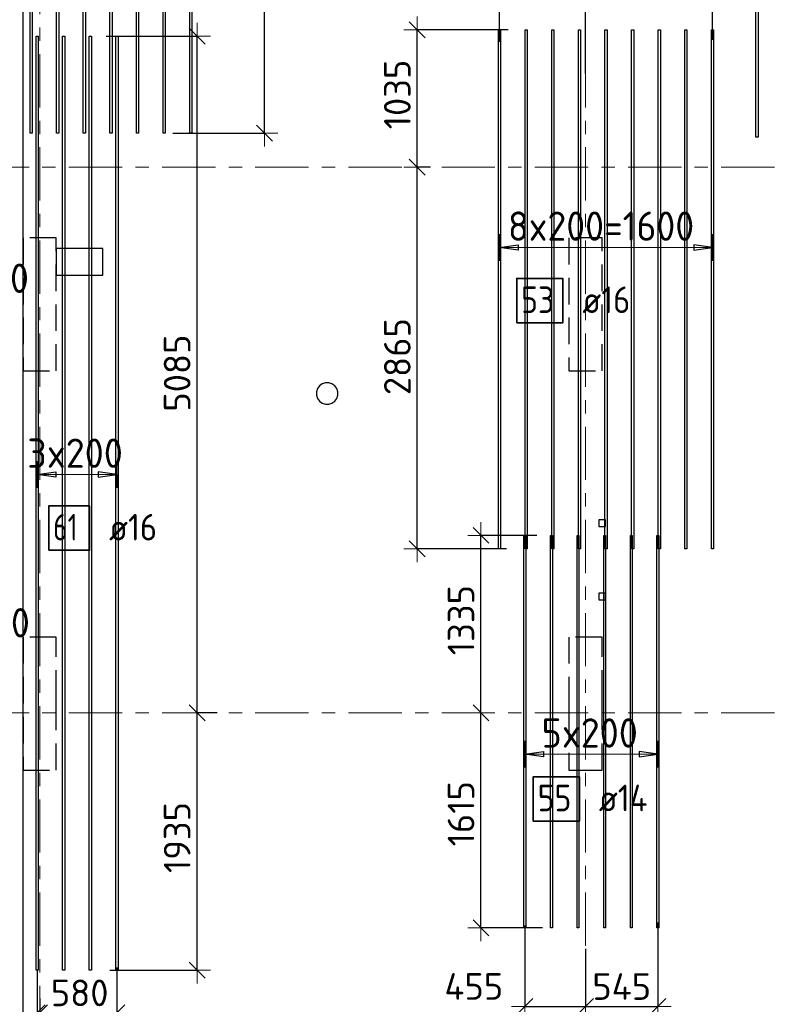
# Model space of a CAD drawing. Header units: metres. Extents: x -38 to 98, y -15 to 19.
# Tile 20 of 64: x 32.7 to 38.34, y 1.11 to 8.51. Entities that reach past the tile are written whole.
import ezdxf

# ---------------------------------------------------------------- set-up
doc = ezdxf.new("R2010")
doc.units = ezdxf.units.M
doc.header["$PDMODE"] = 65
for name, pattern in [('______11', [0.5, 0.4, -0.05, 0, -0.05]), ('______2', [0.27, 0.2, -0.07]), ('______5', [1.1, 0.8, -0.1, 0.1, -0.1])]:
    doc.linetypes.add(name, pattern=pattern)
for name, color, linetype, lineweight in [('XR$2$Осевая линия (1)', 7, '______5', 13), ('XR$3$Перекрытие (1)', 7, 'Continuous', 35), ('XR$3$Размерная линия (1)', 7, 'Continuous', 13), ('XR$5$Стена (1)', 7, 'Continuous', 35)]:
    doc.layers.add(name, color=color, linetype=linetype, lineweight=lineweight)
doc.layers.add('XR$3$Арм.стержн.Доп. Арм. верхн.зоны У', color=7, linetype='Continuous', lineweight=35, true_color=0x739641)
doc.styles.add('ISOCPEUR', font='txt')
doc.dimstyles.new('DIMSTYLE_3', dxfattribs={"dimtxt": 0.2, "dimasz": 0.2, "dimexe": 0, "dimexo": 0, "dimgap": 0.1, "dimtad": 2, "dimdec": 0, "dimlfac": 1000, "dimrnd": 5, "dimzin": 12, "dimdsep": 46, "dimtxsty": 'ISOCPEUR', "dimblk1": 'ALL_ML_STRICH', "dimblk2": 'ALL_ML_STRICH', "dimsah": 1, "dimcen": 0, "dimclrd": 7, "dimclre": 256, "dimclrt": 7, "dimadec": 0, "dimazin": 0, "dimtfac": 1, "dimtdec": 0, "dimtix": 1, "dimtmove": 2, "dimatfit": 3, "dimfxl": 0, "dimtzin": 0, "dimlwd": 0, "dimlwe": -3, "dimarcsym": 0})
doc.dimstyles.new('DIMSTYLE_6', dxfattribs={"dimtxt": 0.2, "dimasz": 0.2, "dimexe": 0, "dimexo": 0, "dimgap": 0.1, "dimtad": 0, "dimdec": 0, "dimlfac": 1000, "dimrnd": 5, "dimzin": 12, "dimdsep": 46, "dimtxsty": 'ISOCPEUR', "dimblk1": 'ALL_ML_STRICH', "dimblk2": 'ALL_ML_STRICH', "dimsah": 1, "dimcen": 0, "dimclrd": 7, "dimclre": 256, "dimclrt": 7, "dimadec": 0, "dimazin": 0, "dimtfac": 1, "dimtdec": 0, "dimtix": 1, "dimtmove": 2, "dimatfit": 3, "dimfxl": 0, "dimtvp": 1.2, "dimtzin": 0, "dimlwd": 0, "dimlwe": -3, "dimarcsym": 0})
doc.dimstyles.new('DIMSTYLE_7', dxfattribs={"dimtxt": 0.2, "dimasz": 0.2, "dimexe": 0, "dimexo": 0, "dimgap": 0.1, "dimtad": 2, "dimdec": 0, "dimlfac": 1000, "dimrnd": 5, "dimzin": 12, "dimdsep": 46, "dimtxsty": 'ISOCPEUR', "dimblk1": 'ALL_ML_STRICH', "dimblk2": 'ALL_ML_STRICH', "dimsah": 1, "dimcen": 0, "dimclrd": 7, "dimclre": 256, "dimclrt": 7, "dimadec": 0, "dimazin": 0, "dimtfac": 1, "dimtdec": 0, "dimtix": 1, "dimtmove": 2, "dimatfit": 3, "dimfxl": 0, "dimtvp": 1.2, "dimtzin": 0, "dimlwd": 0, "dimlwe": -3, "dimarcsym": 0})

# ---------------------------------------------------------------- blocks, each defined once
blk = doc.blocks.new('ALL_ML_STRICH')
at = {"color": 0, "linetype": 'ByBlock', "lineweight": -2}
for p, q in [((0, -0.5), (0, 0.5)), ((-1, 0), (0.5, 0)), ((-0.3, -0.3), (0.3, 0.3))]:
    blk.add_line(p, q, dxfattribs=at)
blk = doc.blocks.new('*D137')
at = {"layer": 'DEFPOINTS', "color": 7, "linetype": 'Continuous', "lineweight": 13, "transparency": 33554687}
for p in [(34.1002, 12.8), (33.8313, 7.6567), (34.5398, 7.6567)]:
    blk.add_point(p, dxfattribs=at)
at = {"layer": 'XR$3$Размерная линия (1)', "color": 9, "linetype": 'Continuous', "lineweight": -2, "true_color": 0xc7c7c7, "transparency": 33554687}
for p, q in [((34.1202, 12.8), (34.5398, 12.8)), ((33.8513, 7.6567), (34.5398, 7.6567))]:
    blk.add_line(p, q, dxfattribs=at)
at = {"layer": 'XR$3$Размерная линия (1)', "color": 7, "linetype": 'Continuous', "lineweight": -2, "transparency": 33554687}
blk.add_line((34.5398, 7.6567), (34.5398, 12.8), dxfattribs=at)
at = {"layer": 'XR$3$Размерная линия (1)', "color": 7, "linetype": 'Continuous', "lineweight": 13, "transparency": 33554687, "xscale": 0.2, "yscale": 0.2, "zscale": 0.2}
for p, rotation in [((34.5398, 12.8), 90), ((34.5398, 7.6567), 270)]:
    blk.add_blockref('ALL_ML_STRICH', p, dxfattribs=dict(at, rotation=rotation))
at = {"layer": 'XR$3$Размерная линия (1)', "color": 7, "linetype": 'Continuous', "lineweight": 13, "transparency": 33554687, "insert": (34.3898, 10.2484), "char_height": 0.2, "width": 0.8, "attachment_point": 5, "rotation": 90, "style": 'ISOCPEUR'}
blk.add_mtext('\\A1;{5145}', dxfattribs=at)
blk = doc.blocks.new('*D139')
at = {"layer": 'DEFPOINTS', "color": 7, "linetype": 'Continuous', "lineweight": 13, "transparency": 33554687}
for p in [(34.2025, 3.3), (33.356, 1.3663), (34.0326, 1.3663)]:
    blk.add_point(p, dxfattribs=at)
at = {"layer": 'XR$3$Размерная линия (1)', "color": 9, "linetype": 'Continuous', "lineweight": -2, "true_color": 0xc7c7c7, "transparency": 33554687}
for p, q in [((34.1825, 3.3), (34.0326, 3.3)), ((33.376, 1.3663), (34.0326, 1.3663))]:
    blk.add_line(p, q, dxfattribs=at)
at = {"layer": 'XR$3$Размерная линия (1)', "color": 7, "linetype": 'Continuous', "lineweight": -2, "transparency": 33554687}
blk.add_line((34.0326, 1.3663), (34.0326, 3.3), dxfattribs=at)
at = {"layer": 'XR$3$Размерная линия (1)', "color": 7, "linetype": 'Continuous', "lineweight": 13, "transparency": 33554687, "xscale": 0.2, "yscale": 0.2, "zscale": 0.2}
for p, rotation in [((34.0326, 3.3), 90), ((34.0326, 1.3663), 270)]:
    blk.add_blockref('ALL_ML_STRICH', p, dxfattribs=dict(at, rotation=rotation))
at = {"layer": 'XR$3$Размерная линия (1)', "color": 7, "linetype": 'Continuous', "lineweight": 13, "transparency": 33554687, "insert": (33.8826, 2.3632), "char_height": 0.2, "width": 0.8, "attachment_point": 5, "rotation": 90, "style": 'ISOCPEUR'}
blk.add_mtext('\\A1;{1935}', dxfattribs=at)
blk = doc.blocks.new('*D140')
at = {"layer": 'DEFPOINTS', "color": 7, "linetype": 'Continuous', "lineweight": 13, "transparency": 33554687}
for p in [(33.3288, 8.3863), (34.0326, 3.3), (34.2025, 3.3)]:
    blk.add_point(p, dxfattribs=at)
at = {"layer": 'XR$3$Размерная линия (1)', "color": 9, "linetype": 'Continuous', "lineweight": -2, "true_color": 0xc7c7c7, "transparency": 33554687}
for p, q in [((33.3488, 8.3863), (34.0326, 8.3863)), ((34.1825, 3.3), (34.0326, 3.3))]:
    blk.add_line(p, q, dxfattribs=at)
at = {"layer": 'XR$3$Размерная линия (1)', "color": 7, "linetype": 'Continuous', "lineweight": -2, "transparency": 33554687}
blk.add_line((34.0326, 3.3), (34.0326, 8.3863), dxfattribs=at)
at = {"layer": 'XR$3$Размерная линия (1)', "color": 7, "linetype": 'Continuous', "lineweight": 13, "transparency": 33554687, "xscale": 0.2, "yscale": 0.2, "zscale": 0.2}
for p, rotation in [((34.0326, 8.3863), 90), ((34.0326, 3.3), 270)]:
    blk.add_blockref('ALL_ML_STRICH', p, dxfattribs=dict(at, rotation=rotation))
at = {"layer": 'XR$3$Размерная линия (1)', "color": 7, "linetype": 'Continuous', "lineweight": 13, "transparency": 33554687, "insert": (33.8826, 5.8532), "char_height": 0.2, "width": 0.8, "attachment_point": 5, "rotation": 90, "style": 'ISOCPEUR'}
blk.add_mtext('\\A1;{5085}', dxfattribs=at)
blk = doc.blocks.new('*D141')
at = {"layer": 'DEFPOINTS', "color": 7, "linetype": 'Continuous', "lineweight": 13, "transparency": 33554687}
for p in [(32.8305, 1.3867), (32.85, 1.1733), (32.8305, 1.0459)]:
    blk.add_point(p, dxfattribs=at)
at = {"layer": 'XR$3$Размерная линия (1)', "color": 9, "linetype": 'Continuous', "lineweight": -2, "true_color": 0xc7c7c7, "transparency": 33554687}
for p, q in [((32.8305, 1.3667), (32.8305, 1.0459)), ((32.85, 1.1533), (32.85, 1.0459))]:
    blk.add_line(p, q, dxfattribs=at)
at = {"layer": 'XR$3$Размерная линия (1)', "color": 7, "linetype": 'Continuous', "lineweight": -2, "transparency": 33554687}
blk.add_line((32.8305, 1.0459), (32.85, 1.0459), dxfattribs=at)
at = {"layer": 'XR$3$Размерная линия (1)', "color": 7, "linetype": 'Continuous', "lineweight": 13, "transparency": 33554687, "xscale": 0.2, "yscale": 0.2, "zscale": 0.2}
blk.add_blockref('ALL_ML_STRICH', (32.85, 1.0459), dxfattribs=at)
at = {"layer": 'XR$3$Размерная линия (1)', "color": 7, "linetype": 'Continuous', "lineweight": 13, "transparency": 33554687, "xscale": 0.2, "yscale": 0.2, "zscale": 0.2, "rotation": 180}
blk.add_blockref('ALL_ML_STRICH', (32.8305, 1.0459), dxfattribs=at)
at = {"layer": 'XR$3$Размерная линия (1)', "color": 7, "linetype": 'Continuous', "lineweight": 13, "transparency": 33554687, "insert": (33.1574, 0.8484), "char_height": 0.2, "width": 0.4, "attachment_point": 5, "style": 'ISOCPEUR'}
blk.add_mtext('\\A1;{20}', dxfattribs=at)
blk = doc.blocks.new('*D142')
at = {"layer": 'DEFPOINTS', "color": 7, "linetype": 'Continuous', "lineweight": 13, "transparency": 33554687}
for p in [(33.4305, 1.4064), (32.85, 1.1733), (32.85, 1.0459)]:
    blk.add_point(p, dxfattribs=at)
at = {"layer": 'XR$3$Размерная линия (1)', "color": 9, "linetype": 'Continuous', "lineweight": -2, "true_color": 0xc7c7c7, "transparency": 33554687}
for p, q in [((33.4305, 1.3864), (33.4305, 1.0459)), ((32.85, 1.1533), (32.85, 1.0459))]:
    blk.add_line(p, q, dxfattribs=at)
at = {"layer": 'XR$3$Размерная линия (1)', "color": 7, "linetype": 'Continuous', "lineweight": -2, "transparency": 33554687}
blk.add_line((32.85, 1.0459), (33.4305, 1.0459), dxfattribs=at)
at = {"layer": 'XR$3$Размерная линия (1)', "color": 7, "linetype": 'Continuous', "lineweight": 13, "transparency": 33554687, "xscale": 0.2, "yscale": 0.2, "zscale": 0.2, "rotation": 180}
blk.add_blockref('ALL_ML_STRICH', (32.85, 1.0459), dxfattribs=at)
at = {"layer": 'XR$3$Размерная линия (1)', "color": 7, "linetype": 'Continuous', "lineweight": 13, "transparency": 33554687, "xscale": 0.2, "yscale": 0.2, "zscale": 0.2}
blk.add_blockref('ALL_ML_STRICH', (33.4305, 1.0459), dxfattribs=at)
at = {"layer": 'XR$3$Размерная линия (1)', "color": 7, "linetype": 'Continuous', "lineweight": 13, "transparency": 33554687, "insert": (33.1503, 1.1959), "char_height": 0.2, "width": 0.6, "attachment_point": 5, "style": 'ISOCPEUR'}
blk.add_mtext('\\A1;{580}', dxfattribs=at)
blk = doc.blocks.new('*D143')
at = {"layer": 'DEFPOINTS', "color": 7, "linetype": 'Continuous', "lineweight": 13, "transparency": 33554687}
for p in [(36.1544, 3.3), (36.1651, 1.6841), (36.6461, 1.6841)]:
    blk.add_point(p, dxfattribs=at)
at = {"layer": 'XR$3$Размерная линия (1)', "color": 9, "linetype": 'Continuous', "lineweight": -2, "true_color": 0xc7c7c7, "transparency": 33554687}
for p, q in [((36.1651, 3.3), (36.1651, 3.3)), ((36.6261, 1.6841), (36.1651, 1.6841))]:
    blk.add_line(p, q, dxfattribs=at)
at = {"layer": 'XR$3$Размерная линия (1)', "color": 7, "linetype": 'Continuous', "lineweight": -2, "transparency": 33554687}
blk.add_line((36.1651, 1.6841), (36.1651, 3.3), dxfattribs=at)
at = {"layer": 'XR$3$Размерная линия (1)', "color": 7, "linetype": 'Continuous', "lineweight": 13, "transparency": 33554687, "xscale": 0.2, "yscale": 0.2, "zscale": 0.2}
for p, rotation in [((36.1651, 3.3), 90), ((36.1651, 1.6841), 270)]:
    blk.add_blockref('ALL_ML_STRICH', p, dxfattribs=dict(at, rotation=rotation))
at = {"layer": 'XR$3$Размерная линия (1)', "color": 7, "linetype": 'Continuous', "lineweight": 13, "transparency": 33554687, "insert": (36.0151, 2.542), "char_height": 0.2, "width": 0.8, "attachment_point": 5, "rotation": 90, "style": 'ISOCPEUR'}
blk.add_mtext('\\A1;{1615}', dxfattribs=at)
blk = doc.blocks.new('*D144')
at = {"layer": 'DEFPOINTS', "color": 7, "linetype": 'Continuous', "lineweight": 13, "transparency": 33554687}
for p in [(36.6034, 4.6341), (36.1544, 3.3), (36.1651, 3.3)]:
    blk.add_point(p, dxfattribs=at)
at = {"layer": 'XR$3$Размерная линия (1)', "color": 9, "linetype": 'Continuous', "lineweight": -2, "true_color": 0xc7c7c7, "transparency": 33554687}
for p, q in [((36.5834, 4.6341), (36.1651, 4.6341)), ((36.1651, 3.3), (36.1651, 3.3))]:
    blk.add_line(p, q, dxfattribs=at)
at = {"layer": 'XR$3$Размерная линия (1)', "color": 7, "linetype": 'Continuous', "lineweight": -2, "transparency": 33554687}
blk.add_line((36.1651, 3.3), (36.1651, 4.6341), dxfattribs=at)
at = {"layer": 'XR$3$Размерная линия (1)', "color": 7, "linetype": 'Continuous', "lineweight": 13, "transparency": 33554687, "xscale": 0.2, "yscale": 0.2, "zscale": 0.2}
for p, rotation in [((36.1651, 4.6341), 90), ((36.1651, 3.3), 270)]:
    blk.add_blockref('ALL_ML_STRICH', p, dxfattribs=dict(at, rotation=rotation))
at = {"layer": 'XR$3$Размерная линия (1)', "color": 7, "linetype": 'Continuous', "lineweight": 13, "transparency": 33554687, "insert": (36.0151, 3.997), "char_height": 0.2, "width": 0.8, "attachment_point": 5, "rotation": 90, "style": 'ISOCPEUR'}
blk.add_mtext('\\A1;{1335}', dxfattribs=at)
blk = doc.blocks.new('*D145')
at = {"layer": 'DEFPOINTS', "color": 7, "linetype": 'Continuous', "lineweight": 13, "transparency": 33554687}
for p in [(35.8035, 7.4), (35.6866, 4.5336), (36.3766, 4.5336)]:
    blk.add_point(p, dxfattribs=at)
at = {"layer": 'XR$3$Размерная линия (1)', "color": 9, "linetype": 'Continuous', "lineweight": -2, "true_color": 0xc7c7c7, "transparency": 33554687}
for p, q in [((35.7835, 7.4), (35.6866, 7.4)), ((36.3566, 4.5336), (35.6866, 4.5336))]:
    blk.add_line(p, q, dxfattribs=at)
at = {"layer": 'XR$3$Размерная линия (1)', "color": 7, "linetype": 'Continuous', "lineweight": -2, "transparency": 33554687}
blk.add_line((35.6866, 4.5336), (35.6866, 7.4), dxfattribs=at)
at = {"layer": 'XR$3$Размерная линия (1)', "color": 7, "linetype": 'Continuous', "lineweight": 13, "transparency": 33554687, "xscale": 0.2, "yscale": 0.2, "zscale": 0.2}
for p, rotation in [((35.6866, 7.4), 90), ((35.6866, 4.5336), 270)]:
    blk.add_blockref('ALL_ML_STRICH', p, dxfattribs=dict(at, rotation=rotation))
at = {"layer": 'XR$3$Размерная линия (1)', "color": 7, "linetype": 'Continuous', "lineweight": 13, "transparency": 33554687, "insert": (35.5366, 5.9768), "char_height": 0.2, "width": 0.8, "attachment_point": 5, "rotation": 90, "style": 'ISOCPEUR'}
blk.add_mtext('\\A1;{2865}', dxfattribs=at)
blk = doc.blocks.new('*D146')
at = {"layer": 'DEFPOINTS', "color": 7, "linetype": 'Continuous', "lineweight": 13, "transparency": 33554687}
for p in [(36.3881, 8.4336), (35.6866, 7.4), (35.8035, 7.4)]:
    blk.add_point(p, dxfattribs=at)
at = {"layer": 'XR$3$Размерная линия (1)', "color": 9, "linetype": 'Continuous', "lineweight": -2, "true_color": 0xc7c7c7, "transparency": 33554687}
for p, q in [((36.3681, 8.4336), (35.6866, 8.4336)), ((35.7835, 7.4), (35.6866, 7.4))]:
    blk.add_line(p, q, dxfattribs=at)
at = {"layer": 'XR$3$Размерная линия (1)', "color": 7, "linetype": 'Continuous', "lineweight": -2, "transparency": 33554687}
blk.add_line((35.6866, 7.4), (35.6866, 8.4336), dxfattribs=at)
at = {"layer": 'XR$3$Размерная линия (1)', "color": 7, "linetype": 'Continuous', "lineweight": 13, "transparency": 33554687, "xscale": 0.2, "yscale": 0.2, "zscale": 0.2}
for p, rotation in [((35.6866, 8.4336), 90), ((35.6866, 7.4), 270)]:
    blk.add_blockref('ALL_ML_STRICH', p, dxfattribs=dict(at, rotation=rotation))
at = {"layer": 'XR$3$Размерная линия (1)', "color": 7, "linetype": 'Continuous', "lineweight": 13, "transparency": 33554687, "insert": (35.5366, 7.9468), "char_height": 0.2, "width": 0.8, "attachment_point": 5, "rotation": 90, "style": 'ISOCPEUR'}
blk.add_mtext('\\A1;{1035}', dxfattribs=at)
blk = doc.blocks.new('*D151')
at = {"layer": 'DEFPOINTS', "color": 7, "linetype": 'Continuous', "lineweight": 13, "transparency": 33554687}
for p in [(36.494, 1.7232), (36.95, 1.5481), (36.494, 1.0936)]:
    blk.add_point(p, dxfattribs=at)
at = {"layer": 'XR$3$Размерная линия (1)', "color": 9, "linetype": 'Continuous', "lineweight": -2, "true_color": 0xc7c7c7, "transparency": 33554687}
for p, q in [((36.494, 1.7032), (36.494, 1.0936)), ((36.95, 1.5281), (36.95, 1.0936))]:
    blk.add_line(p, q, dxfattribs=at)
at = {"layer": 'XR$3$Размерная линия (1)', "color": 7, "linetype": 'Continuous', "lineweight": -2, "transparency": 33554687}
blk.add_line((36.494, 1.0936), (36.95, 1.0936), dxfattribs=at)
at = {"layer": 'XR$3$Размерная линия (1)', "color": 7, "linetype": 'Continuous', "lineweight": 13, "transparency": 33554687, "xscale": 0.2, "yscale": 0.2, "zscale": 0.2, "rotation": 180}
blk.add_blockref('ALL_ML_STRICH', (36.494, 1.0936), dxfattribs=at)
at = {"layer": 'XR$3$Размерная линия (1)', "color": 7, "linetype": 'Continuous', "lineweight": 13, "transparency": 33554687, "xscale": 0.2, "yscale": 0.2, "zscale": 0.2}
blk.add_blockref('ALL_ML_STRICH', (36.95, 1.0936), dxfattribs=at)
at = {"layer": 'XR$3$Размерная линия (1)', "color": 7, "linetype": 'Continuous', "lineweight": 13, "transparency": 33554687, "insert": (36.1111, 1.2447), "char_height": 0.2, "width": 0.6, "attachment_point": 5, "style": 'ISOCPEUR'}
blk.add_mtext('\\A1;{455}', dxfattribs=at)
blk = doc.blocks.new('*D152')
at = {"layer": 'DEFPOINTS', "color": 7, "linetype": 'Continuous', "lineweight": 13, "transparency": 33554687}
for p in [(37.494, 1.7443), (36.95, 1.5481), (36.95, 1.0936)]:
    blk.add_point(p, dxfattribs=at)
at = {"layer": 'XR$3$Размерная линия (1)', "color": 9, "linetype": 'Continuous', "lineweight": -2, "true_color": 0xc7c7c7, "transparency": 33554687}
for p, q in [((37.494, 1.7243), (37.494, 1.0936)), ((36.95, 1.5281), (36.95, 1.0936))]:
    blk.add_line(p, q, dxfattribs=at)
at = {"layer": 'XR$3$Размерная линия (1)', "color": 7, "linetype": 'Continuous', "lineweight": -2, "transparency": 33554687}
blk.add_line((36.95, 1.0936), (37.494, 1.0936), dxfattribs=at)
at = {"layer": 'XR$3$Размерная линия (1)', "color": 7, "linetype": 'Continuous', "lineweight": 13, "transparency": 33554687, "xscale": 0.2, "yscale": 0.2, "zscale": 0.2, "rotation": 180}
blk.add_blockref('ALL_ML_STRICH', (36.95, 1.0936), dxfattribs=at)
at = {"layer": 'XR$3$Размерная линия (1)', "color": 7, "linetype": 'Continuous', "lineweight": 13, "transparency": 33554687, "xscale": 0.2, "yscale": 0.2, "zscale": 0.2}
blk.add_blockref('ALL_ML_STRICH', (37.494, 1.0936), dxfattribs=at)
at = {"layer": 'XR$3$Размерная линия (1)', "color": 7, "linetype": 'Continuous', "lineweight": 13, "transparency": 33554687, "insert": (37.222, 1.2436), "char_height": 0.2, "width": 0.6, "attachment_point": 5, "style": 'ISOCPEUR'}
blk.add_mtext('\\A1;{545}', dxfattribs=at)
blk = doc.blocks.new('*D153')
at = {"layer": 'DEFPOINTS', "color": 7, "linetype": 'Continuous', "lineweight": 13, "transparency": 33554687}
for p in [(36.3045, 8.7713), (36.3045, 8.3228), (36.95, 8.0846)]:
    blk.add_point(p, dxfattribs=at)
at = {"layer": 'XR$3$Размерная линия (1)', "color": 9, "linetype": 'Continuous', "lineweight": -2, "true_color": 0xc7c7c7, "transparency": 33554687}
for p, q in [((36.3045, 8.3428), (36.3045, 8.7713)), ((36.95, 8.1046), (36.95, 8.7713))]:
    blk.add_line(p, q, dxfattribs=at)
at = {"layer": 'XR$3$Размерная линия (1)', "color": 7, "linetype": 'Continuous', "lineweight": -2, "transparency": 33554687}
blk.add_line((36.3045, 8.7713), (36.95, 8.7713), dxfattribs=at)
at = {"layer": 'XR$3$Размерная линия (1)', "color": 7, "linetype": 'Continuous', "lineweight": 13, "transparency": 33554687, "xscale": 0.2, "yscale": 0.2, "zscale": 0.2, "rotation": 180}
blk.add_blockref('ALL_ML_STRICH', (36.3045, 8.7713), dxfattribs=at)
at = {"layer": 'XR$3$Размерная линия (1)', "color": 7, "linetype": 'Continuous', "lineweight": 13, "transparency": 33554687, "xscale": 0.2, "yscale": 0.2, "zscale": 0.2}
blk.add_blockref('ALL_ML_STRICH', (36.95, 8.7713), dxfattribs=at)
at = {"layer": 'XR$3$Размерная линия (1)', "color": 7, "linetype": 'Continuous', "lineweight": 13, "transparency": 33554687, "insert": (36.6272, 8.9213), "char_height": 0.2, "width": 0.6, "attachment_point": 5, "style": 'ISOCPEUR'}
blk.add_mtext('\\A1;{645}', dxfattribs=at)
blk = doc.blocks.new('*D154')
at = {"layer": 'DEFPOINTS', "color": 7, "linetype": 'Continuous', "lineweight": 13, "transparency": 33554687}
for p in [(36.95, 8.7713), (37.9045, 8.3368), (36.95, 8.0846)]:
    blk.add_point(p, dxfattribs=at)
at = {"layer": 'XR$3$Размерная линия (1)', "color": 9, "linetype": 'Continuous', "lineweight": -2, "true_color": 0xc7c7c7, "transparency": 33554687}
for p, q in [((36.95, 8.1046), (36.95, 8.7713)), ((37.9045, 8.3568), (37.9045, 8.7713))]:
    blk.add_line(p, q, dxfattribs=at)
at = {"layer": 'XR$3$Размерная линия (1)', "color": 7, "linetype": 'Continuous', "lineweight": -2, "transparency": 33554687}
blk.add_line((36.95, 8.7713), (37.9045, 8.7713), dxfattribs=at)
at = {"layer": 'XR$3$Размерная линия (1)', "color": 7, "linetype": 'Continuous', "lineweight": 13, "transparency": 33554687, "xscale": 0.2, "yscale": 0.2, "zscale": 0.2, "rotation": 180}
blk.add_blockref('ALL_ML_STRICH', (36.95, 8.7713), dxfattribs=at)
at = {"layer": 'XR$3$Размерная линия (1)', "color": 7, "linetype": 'Continuous', "lineweight": 13, "transparency": 33554687, "xscale": 0.2, "yscale": 0.2, "zscale": 0.2}
blk.add_blockref('ALL_ML_STRICH', (37.9045, 8.7713), dxfattribs=at)
at = {"layer": 'XR$3$Размерная линия (1)', "color": 7, "linetype": 'Continuous', "lineweight": 13, "transparency": 33554687, "insert": (37.4372, 8.9213), "char_height": 0.2, "width": 0.6, "attachment_point": 5, "style": 'ISOCPEUR'}
blk.add_mtext('\\A1;{955}', dxfattribs=at)

msp = doc.modelspace()

# ---------------------------------------------------------------- linework, layer by layer
at = {"layer": 'XR$2$Осевая линия (1)', "color": 253, "linetype": '______11', "lineweight": 13, "true_color": 0xa0a0a0, "transparency": 33554687}
for p, q in [((32.85, -2.65), (32.85, 18.35)), ((36.95, -2.65), (36.95, 8.76)), ((-2.63, 7.4), (62.6, 7.4)), ((-2.63, 3.3), (62.6, 3.3))]:
    msp.add_line(p, q, dxfattribs=at)
at = {"layer": 'XR$3$Арм.стержн.Доп. Арм. верхн.зоны У', "color": 253, "linetype": 'Continuous', "lineweight": -3, "true_color": 0xa0a0a0, "transparency": 33554687}
for p, q in [((36.3045, 6.7975), (36.3045, 6.8975)), ((37.9045, 6.7975), (37.9045, 6.8975)), ((36.3045, 6.7975), (36.3045, 6.6975)), ((37.9045, 6.7975), (37.9045, 6.6975)), ((32.8305, 5.0915), (32.8305, 5.1915)), ((33.4305, 5.0915), (33.4305, 5.1915)), ((32.8305, 5.0915), (32.8305, 4.9915)), ((33.4305, 5.0915), (33.4305, 4.9915)), ((36.494, 2.989), (36.494, 3.089)), ((37.494, 2.989), (37.494, 3.089)), ((36.494, 2.989), (36.494, 2.889)), ((37.494, 2.989), (37.494, 2.889))]:
    msp.add_line(p, q, dxfattribs=at)
at = {"layer": 'XR$3$Арм.стержн.Доп. Арм. верхн.зоны У', "color": 7, "linetype": 'Continuous', "lineweight": 25, "transparency": 33554687}
for p, q in [((36.3045, 6.7975), (36.4445, 6.8175)), ((36.4445, 6.8175), (36.4445, 6.7775)), ((37.9045, 6.7975), (37.7645, 6.8175)), ((37.7645, 6.8175), (37.7645, 6.7775)), ((36.4445, 6.7775), (36.3045, 6.7975)), ((37.7645, 6.7775), (37.9045, 6.7975)), ((32.8305, 5.0915), (32.9705, 5.1115)), ((32.9705, 5.1115), (32.9705, 5.0715)), ((33.4305, 5.0915), (33.2905, 5.1115)), ((33.2905, 5.1115), (33.2905, 5.0715)), ((32.9705, 5.0715), (32.8305, 5.0915)), ((33.2905, 5.0715), (33.4305, 5.0915)), ((36.494, 2.989), (36.634, 3.009)), ((36.634, 2.969), (36.494, 2.989)), ((36.634, 3.009), (36.634, 2.969)), ((37.494, 2.989), (37.354, 3.009)), ((37.354, 3.009), (37.354, 2.969)), ((37.354, 2.969), (37.494, 2.989))]:
    msp.add_line(p, q, dxfattribs=at)
at = {"layer": 'XR$3$Арм.стержн.Доп. Арм. верхн.зоны У', "color": 7, "linetype": 'Continuous', "lineweight": 13, "transparency": 33554687}
for p, q in [((36.3045, 6.7975), (36.3045, 6.7975)), ((36.3045, 6.7975), (37.9045, 6.7975)), ((37.9045, 6.7975), (37.9045, 6.7975)), ((32.8305, 5.0915), (32.8305, 5.0915)), ((32.8305, 5.0915), (33.4305, 5.0915)), ((33.4305, 5.0915), (33.4305, 5.0915)), ((36.494, 2.989), (36.494, 2.989)), ((36.494, 2.989), (37.494, 2.989)), ((37.494, 2.989), (37.494, 2.989))]:
    msp.add_line(p, q, dxfattribs=at)
at = {"layer": 'XR$3$Арм.стержн.Доп. Арм. верхн.зоны У', "color": 7, "linetype": 'Continuous', "lineweight": 25, "transparency": 33554687}
for points in [[(32.7774, 7.6567), (32.7774, 14.6767), (32.7934, 14.6767), (32.7934, 7.6567), (32.7774, 7.6567)], [(32.9774, 7.6567), (32.9774, 14.6767), (32.9934, 14.6767), (32.9934, 7.6567), (32.9774, 7.6567)], [(33.1774, 7.6567), (33.1774, 14.6767), (33.1934, 14.6767), (33.1934, 7.6567), (33.1774, 7.6567)], [(33.3774, 7.6567), (33.3774, 14.6767), (33.3934, 14.6767), (33.3934, 7.6567), (33.3774, 7.6567)], [(33.5774, 7.6567), (33.5774, 14.6767), (33.5934, 14.6767), (33.5934, 7.6567), (33.5774, 7.6567)], [(33.7774, 7.6567), (33.7774, 14.6767), (33.7934, 14.6767), (33.7934, 7.6567), (33.7774, 7.6567)], [(33.9774, 7.6567), (33.9774, 14.6767), (33.9934, 14.6767), (33.9934, 7.6567), (33.9774, 7.6567)], [(38.2463, 14.6451), (38.2463, 7.6251), (38.2303, 7.6251), (38.2303, 14.6451), (38.2463, 14.6451)], [(32.8385, 8.3863), (32.8385, 1.3663), (32.8225, 1.3663), (32.8225, 8.3863), (32.8385, 8.3863)], [(33.0385, 8.3863), (33.0385, 1.3663), (33.0225, 1.3663), (33.0225, 8.3863), (33.0385, 8.3863)], [(33.2385, 8.3863), (33.2385, 1.3663), (33.2225, 1.3663), (33.2225, 8.3863), (33.2385, 8.3863)], [(33.4385, 8.3863), (33.4385, 1.3663), (33.4225, 1.3663), (33.4225, 8.3863), (33.4385, 8.3863)], [(36.3125, 8.4336), (36.3125, 4.5336), (36.2965, 4.5336), (36.2965, 8.4336), (36.3125, 8.4336)], [(36.5125, 8.4336), (36.5125, 4.5336), (36.4965, 4.5336), (36.4965, 8.4336), (36.5125, 8.4336)], [(36.7125, 8.4336), (36.7125, 4.5336), (36.6965, 4.5336), (36.6965, 8.4336), (36.7125, 8.4336)], [(36.9125, 8.4336), (36.9125, 4.5336), (36.8965, 4.5336), (36.8965, 8.4336), (36.9125, 8.4336)], [(37.1125, 8.4336), (37.1125, 4.5336), (37.0965, 4.5336), (37.0965, 8.4336), (37.1125, 8.4336)], [(37.3125, 8.4336), (37.3125, 4.5336), (37.2965, 4.5336), (37.2965, 8.4336), (37.3125, 8.4336)], [(37.5125, 8.4336), (37.5125, 4.5336), (37.4965, 4.5336), (37.4965, 8.4336), (37.5125, 8.4336)], [(37.7125, 8.4336), (37.7125, 4.5336), (37.6965, 4.5336), (37.6965, 8.4336), (37.7125, 8.4336)], [(37.9125, 8.4336), (37.9125, 4.5336), (37.8965, 4.5336), (37.8965, 8.4336), (37.9125, 8.4336)], [(36.501, 4.6341), (36.501, 1.6841), (36.487, 1.6841), (36.487, 4.6341), (36.501, 4.6341)], [(36.701, 4.6341), (36.701, 1.6841), (36.687, 1.6841), (36.687, 4.6341), (36.701, 4.6341)], [(36.901, 4.6341), (36.901, 1.6841), (36.887, 1.6841), (36.887, 4.6341), (36.901, 4.6341)], [(37.101, 4.6341), (37.101, 1.6841), (37.087, 1.6841), (37.087, 4.6341), (37.101, 4.6341)], [(37.301, 4.6341), (37.301, 1.6841), (37.287, 1.6841), (37.287, 4.6341), (37.301, 4.6341)], [(37.501, 4.6341), (37.501, 1.6841), (37.487, 1.6841), (37.487, 4.6341), (37.501, 4.6341)]]:
    msp.add_lwpolyline(points, dxfattribs=at)
at = {"layer": 'XR$3$Арм.стержн.Доп. Арм. верхн.зоны У', "color": 7, "linetype": 'Continuous', "lineweight": 35, "transparency": 33554687}
for points in [[(36.4331, 6.231), (36.7798, 6.231), (36.7798, 6.5644), (36.4331, 6.5644), (36.4331, 6.231)], [(32.9182, 4.5219), (33.2248, 4.5219), (33.2248, 4.8553), (32.9182, 4.8553), (32.9182, 4.5219)], [(36.5574, 2.4873), (36.904, 2.4873), (36.904, 2.8206), (36.5574, 2.8206), (36.5574, 2.4873)]]:
    msp.add_lwpolyline(points, dxfattribs=at)
at = {"layer": 'XR$3$Перекрытие (1)', "color": 7, "linetype": 'Continuous', "lineweight": 25, "transparency": 33554687}
for p, q in [((32.725, -0.25), (32.725, 16.65)), ((32.975, 6.79), (32.975, 6.59)), ((33.325, 6.79), (32.975, 6.79)), ((33.325, 6.59), (33.325, 6.79)), ((32.975, 6.59), (33.325, 6.59)), ((34.9725, 5.7719), (34.9521, 5.757)), ((34.9965, 5.7797), (34.9725, 5.7719)), ((35.0218, 5.7797), (34.9965, 5.7797)), ((35.0458, 5.7719), (35.0218, 5.7797)), ((35.0662, 5.757), (35.0458, 5.7719)), ((34.9373, 5.7366), (34.9295, 5.7126)), ((34.9295, 5.7126), (34.9295, 5.6874)), ((34.9521, 5.757), (34.9373, 5.7366)), ((35.081, 5.7366), (35.0662, 5.757)), ((35.0888, 5.7126), (35.081, 5.7366)), ((35.0888, 5.6874), (35.0888, 5.7126)), ((34.9295, 5.6874), (34.9373, 5.6634)), ((34.9373, 5.6634), (34.9521, 5.643)), ((34.9521, 5.643), (34.9725, 5.6281)), ((34.9725, 5.6281), (34.9965, 5.6203)), ((35.0218, 5.6203), (35.0458, 5.6281)), ((35.0458, 5.6281), (35.0662, 5.643)), ((35.0662, 5.643), (35.081, 5.6634)), ((35.081, 5.6634), (35.0888, 5.6874)), ((34.9965, 5.6203), (35.0218, 5.6203)), ((37.05, 4.75), (37.05, 4.7)), ((37.1, 4.75), (37.05, 4.75)), ((37.1, 4.7), (37.1, 4.75)), ((37.05, 4.7), (37.1, 4.7)), ((37.05, 4.2), (37.05, 4.15)), ((37.1, 4.2), (37.05, 4.2)), ((37.05, 4.15), (37.1, 4.15)), ((37.1, 4.15), (37.1, 4.2))]:
    msp.add_line(p, q, dxfattribs=at)
at = {"layer": 'XR$5$Стена (1)', "color": 253, "linetype": '______2', "lineweight": -3, "true_color": 0xa0a0a0, "transparency": 33554687}
for p, q in [((32.975, 6.87), (32.725, 6.87)), ((32.725, 6.87), (32.725, 5.87)), ((32.975, 5.87), (32.975, 6.87)), ((36.825, 6.87), (36.825, 5.87)), ((37.075, 6.87), (36.825, 6.87)), ((37.075, 5.87), (37.075, 6.87)), ((32.725, 5.87), (32.975, 5.87)), ((36.825, 5.87), (37.075, 5.87)), ((32.975, 3.87), (32.725, 3.87)), ((32.725, 3.87), (32.725, 2.87)), ((32.975, 3.42), (32.975, 3.87)), ((37.075, 3.87), (36.825, 3.87)), ((36.825, 3.87), (36.825, 3.42)), ((37.075, 3.42), (37.075, 3.87)), ((32.975, 3.3), (32.975, 3.42)), ((36.825, 3.42), (36.825, 3.3)), ((37.075, 3.3), (37.075, 3.42)), ((32.975, 2.87), (32.975, 3.3)), ((36.825, 3.3), (36.825, 2.87)), ((37.075, 2.87), (37.075, 3.3)), ((32.725, 2.87), (32.975, 2.87)), ((36.825, 2.87), (36.995, 2.87)), ((36.995, 2.87), (37.075, 2.87))]:
    msp.add_line(p, q, dxfattribs=at)

# ---------------------------------------------------------------- texts
at = {"layer": 'XR$3$Арм.стержн.Доп. Арм. верхн.зоны У', "color": 7, "linetype": 'Continuous', "lineweight": 13, "transparency": 33554687, "char_height": 0.22, "attachment_point": 7, "style": 'ISOCPEUR'}
for s, insert, width in [('\\W0.94;8x200=1600', (36.3675, 6.8475), 1.59871), ('\\W0.95;2x200', (32.0555, 6.4556), 0.873359), ('\\W0.95;3x200', (32.7565, 5.1415), 0.873359), ('\\W0.95;2x200', (32.0625, 3.8672), 0.873359), ('\\W0.95;5x200', (36.62, 3.039), 0.873359)]:
    msp.add_mtext(s, dxfattribs=dict(at, insert=insert, width=width))
at = {"layer": 'XR$3$Арм.стержн.Доп. Арм. верхн.зоны У', "color": 7, "linetype": 'Continuous', "lineweight": 25, "transparency": 33554687, "char_height": 0.2, "attachment_point": 7, "style": 'ISOCPEUR'}
for s, insert, width in [('\\W0.87;53', (36.4665, 6.3044), 0.367208), ('\\W0.89; ø16 ', (36.8131, 6.3044), 0.749105), ('\\W0.75;61', (32.9515, 4.5953), 0.314854), ('\\W0.89; ø16 ', (33.2582, 4.5953), 0.749105), ('\\W0.87;55', (36.5907, 2.5606), 0.367208), ('\\W0.89; ø14 ', (36.9374, 2.5606), 0.769432)]:
    msp.add_mtext(s, dxfattribs=dict(at, insert=insert, width=width))

# ---------------------------------------------------------------- dimensions: what is measured, and where the dimension line sits
at = {"layer": 'XR$3$Размерная линия (1)', "color": 7, "linetype": 'Continuous', "lineweight": 13, "transparency": 33554687}
for base, p1, p2, picture, middle in [((34.5398, 12.8), (33.8513, 7.6567), (34.1202, 12.8), '*D137', (34.3898, 10.2484)), ((35.6866, 8.4336), (35.7835, 7.4), (36.3681, 8.4336), '*D146', (35.5366, 7.9468)), ((34.0326, 8.3863), (34.1825, 3.3), (33.3488, 8.3863), '*D140', (33.8826, 5.8532)), ((35.6866, 7.4), (36.3566, 4.5336), (35.7835, 7.4), '*D145', (35.5366, 5.9768)), ((36.1651, 4.6341), (36.1651, 3.3), (36.5834, 4.6341), '*D144', (36.0151, 3.997)), ((34.0326, 3.3), (33.376, 1.3663), (34.1825, 3.3), '*D139', (33.8826, 2.3632)), ((36.1651, 3.3), (36.6261, 1.6841), (36.1651, 3.3), '*D143', (36.0151, 2.542))]:
    dim = msp.add_linear_dim(base=base, p1=p1, p2=p2, angle=90, dimstyle='DIMSTYLE_3', override={"dimpost": '<>', "dimclrd": 7, "dimclre": 9, "dimclrt": 7, "dimlwd": 0, "dimlwe": 65533}, dxfattribs=at)
    dim.commit()
    dim.dimension.update_dxf_attribs({"geometry": picture, "text_midpoint": middle, "dimtype": 160})
for base, p1, p2, dimstyle, picture, middle in [((36.95, 8.77133), (36.30448, 8.34279), (36.95, 8.10462), 'DIMSTYLE_3', '*D153', (36.62724, 8.92133)), ((37.90448, 8.77133), (36.95, 8.10462), (37.90448, 8.3568), 'DIMSTYLE_3', '*D154', (37.43724, 8.92133)), ((36.95, 1.0936), (36.494, 1.7032), (36.95, 1.5281), 'DIMSTYLE_7', '*D151', (36.1111, 1.2447)), ((37.494, 1.0936), (36.95, 1.5281), (37.494, 1.7243), 'DIMSTYLE_7', '*D152', (37.222, 1.2436)), ((33.43054, 1.0459), (32.85, 1.15328), (33.43054, 1.38641), 'DIMSTYLE_3', '*D142', (33.15027, 1.1959)), ((32.85, 1.0459), (32.83054, 1.36668), (32.85, 1.15328), 'DIMSTYLE_6', '*D141', (33.15737, 0.8484))]:
    dim = msp.add_linear_dim(base=base, p1=p1, p2=p2, dimstyle=dimstyle, override={"dimpost": '<>', "dimclrd": 7, "dimclre": 9, "dimclrt": 7, "dimlwd": 0, "dimlwe": 65533}, dxfattribs=at)
    dim.commit()
    dim.dimension.update_dxf_attribs({"geometry": picture, "text_midpoint": middle, "dimtype": 160})

doc.saveas('drawing.dxf')
